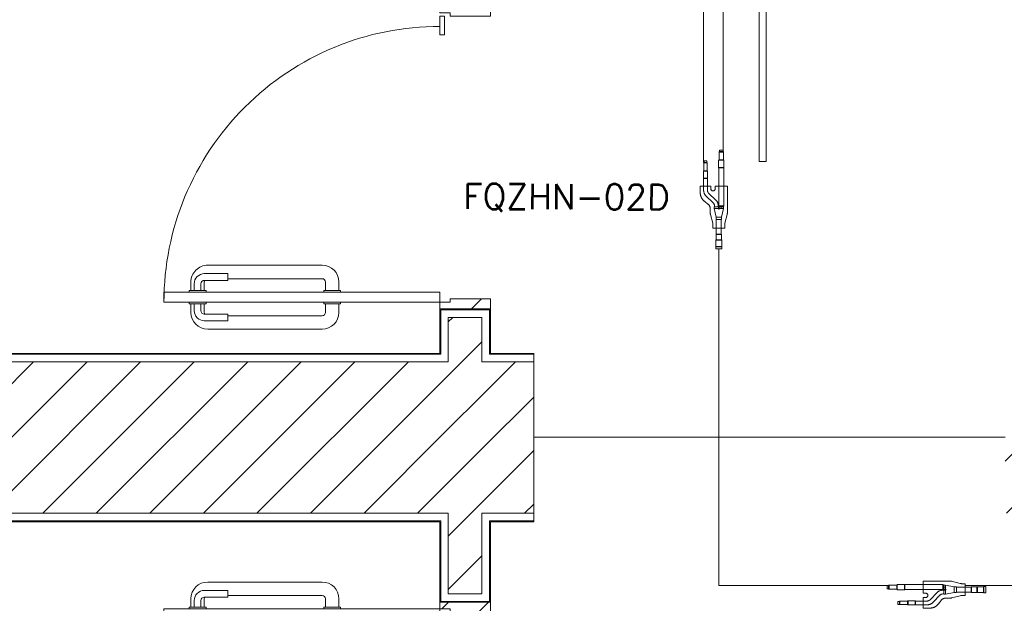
# Model space of a CAD drawing. Header units: metres. Extents: x 1.7 to 42.3, y -72.9 to -47.6.
# Tile 42 of 216: x 8.4 to 11.3, y -68.6 to -66.9. Entities that reach past the tile are written whole.
import ezdxf

# ---------------------------------------------------------------- set-up
doc = ezdxf.new("R2010")
doc.units = ezdxf.units.M
doc.linetypes.add('IMPORT-DASHDOT', pattern=[25.4, 12.7, -6.35, 0, -6.35])
for name, color, linetype, lineweight, true_color in [('2PAV - FRIG_dwg', 7, 'Continuous', 18, 0x767676), ('HVAC-RFNT', 30, 'Continuous', 18, 0xff7f00), ('TUB_FRIGO', 30, 'Continuous', 18, 0xff7f00)]:
    doc.layers.add(name, color=color, linetype=linetype, lineweight=lineweight, true_color=true_color)
for name, color, linetype, lineweight in [('A-DOOR', 7, 'Continuous', 18), ('A-FLOR', 7, 'Continuous', 18), ('A-GENM', 7, 'Continuous', 18), ('A-WALL', 7, 'Continuous', 18), ('A-WALL-PATT', 7, 'Continuous', 18)]:
    doc.layers.add(name, color=color, linetype=linetype, lineweight=lineweight)
doc.styles.add('RomanS', font='romans__.ttf', dxfattribs={"height": 0.075})
pattern_1 = [(50, (21.555, -62.9), (0.546555, -0.047815), [0.05715, -0.62865]), (355, (21.555, -62.9), (-0.105728, 0.573166), [0.04572, -0.50292]), (100.451, (21.601, -62.904), (0.440828, 0.525349), [0.04857, -0.53427]), (46.184, (21.555, -62.748), (0.813237, -0.12613), [0.08573, -0.94298]), (96.636, (21.623, -62.758), (0.712212, 0.742287), [0.07286, -0.80141]), (351.184, (21.555, -62.748), (0.712217, 0.742274), [0.06858, -0.75438]), (21, (21.631, -62.786), (0.454846, -0.306795), [0.05715, -0.62865]), (326, (21.631, -62.786), (0.185405, 0.55256), [0.04572, -0.50292]), (71.451, (21.669, -62.811), (0.640251, 0.245763), [0.04857, -0.53427]), (37.5, (21.555, -62.9), (0.009261, 0.2536672), [0.02515, -0.47168, 0.02515, -0.48539, -0.50482]), (37.5, (21.555, -62.9), (0.009261, 0.2536672), [-1.007, 0.02515, -0.47968]), (7.5, (21.555, -62.9), (0.200456, 0.300546), [0.02515, -0.26594, 0.02515, -0.46025, -0.1924]), (7.5, (21.555, -62.9), (0.200456, 0.300546), [-0.77648, 0.02515, -0.16726]), (327.5, (21.385, -62.9), (0.4067682, -0.0171882), [0.02515, -0.16535, 0.02515, -0.56921, -0.78867]), (327.5, (21.385, -62.9), (0.4067682, -0.0171882), [-0.78486, 0.02515, -0.76352]), (317.5, (21.309, -62.9), (0.444383, 0.0762794), [0.02515, -0.2225, 0.02515, -0.36957, -0.56007]), (317.5, (21.309, -62.9), (0.444383, 0.0762794), [-0.64237, 0.02515, -0.53492])]
pattern_2 = [(45, (21.555, -62.9), (-0.0795495, 0.0795495), [])]

# ---------------------------------------------------------------- blocks, each defined once
blk = doc.blocks.new('porta de vidro sala de aula - SALAS DE AULAS E LABORATÓRIOS-V42-2PAV - FRIGORÍFICA')
at = {"layer": 'A-DOOR', "true_color": 0xbababa}
h = blk.add_hatch(dxfattribs=at)
h.set_pattern_fill('FP_28', color=9, style=0, pattern_type=2)
h.set_pattern_definition([(135, (-6.172, 11.839), (-0.33676, -0.33676), []), (135, (-6.172, 11.958), (-0.67352, 6e-17), []), (135, (-6.172, 11.72), (-0.67352, 6e-17), [])])
h.paths.add_polyline_path([(0.45, 0.075), (0.42, 0.075), (0.42, -0.045), (0.43, -0.045), (0.43, -0.075), (0.45, -0.075), (0.45, -0.0209)])
h.paths.add_polyline_path([(-0.42, -0.045), (-0.42, 0.075), (-0.45, 0.075), (-0.45, -0.075), (-0.43, -0.075), (-0.43, -0.045)])
at = {"layer": 'A-DOOR', "color": 253, "true_color": 0xaaaaaa}
for p, q in [((-0.42, 0.075), (-0.45, 0.075)), ((-0.45, 0.075), (-0.45, -0.075)), ((-0.42, -0.045), (-0.42, 0.075)), ((0.45, 0.075), (0.42, 0.075)), ((0.42, 0.075), (0.42, -0.045)), ((0.45, -0.075), (0.45, 0.075)), ((-0.43, -0.075), (-0.43, -0.045)), ((-0.43, -0.045), (-0.42, -0.045)), ((0.42, -0.045), (0.43, -0.045)), ((0.43, -0.045), (0.43, -0.075)), ((-0.45, -0.075), (-0.43, -0.075)), ((-0.43, -0.075), (-0.4, -0.075)), ((-0.43, -0.895), (-0.43, -0.075)), ((-0.4, -0.075), (-0.4, -0.895)), ((0.365, -0.0615), (0.42, -0.0615)), ((0.365, -0.075), (0.365, -0.0615)), ((0.42, -0.075), (0.365, -0.075)), ((0.42, -0.075), (0.42, -0.0615)), ((0.43, -0.075), (0.45, -0.075)), ((-0.46, -0.375), (-0.435, -0.375)), ((-0.435, -0.37), (-0.43, -0.37)), ((-0.435, -0.42), (-0.435, -0.37)), ((-0.395, -0.37), (-0.4, -0.37)), ((-0.395, -0.42), (-0.395, -0.37)), ((-0.37, -0.375), (-0.395, -0.375)), ((-0.51, -0.765), (-0.51, -0.425)), ((-0.47, -0.425), (-0.47, -0.705)), ((-0.435, -0.415), (-0.46, -0.415)), ((-0.43, -0.42), (-0.435, -0.42)), ((-0.4, -0.42), (-0.395, -0.42)), ((-0.395, -0.415), (-0.37, -0.415)), ((-0.36, -0.425), (-0.36, -0.705)), ((-0.32, -0.765), (-0.32, -0.425)), ((-0.485, -0.705), (-0.485, -0.775)), ((-0.465, -0.705), (-0.485, -0.705)), ((-0.465, -0.775), (-0.465, -0.705)), ((-0.365, -0.775), (-0.365, -0.705)), ((-0.365, -0.705), (-0.345, -0.705)), ((-0.345, -0.705), (-0.345, -0.775)), ((-0.46, -0.775), (-0.435, -0.775)), ((-0.435, -0.785), (-0.455, -0.785)), ((-0.435, -0.77), (-0.43, -0.77)), ((-0.435, -0.82), (-0.435, -0.77)), ((-0.395, -0.77), (-0.4, -0.77)), ((-0.395, -0.82), (-0.395, -0.77)), ((-0.37, -0.775), (-0.395, -0.775)), ((-0.395, -0.785), (-0.375, -0.785)), ((-0.435, -0.815), (-0.46, -0.815)), ((-0.455, -0.805), (-0.435, -0.805)), ((-0.375, -0.805), (-0.395, -0.805)), ((-0.395, -0.815), (-0.37, -0.815)), ((-0.43, -0.82), (-0.435, -0.82)), ((-0.4, -0.82), (-0.395, -0.82)), ((-0.4, -0.895), (-0.43, -0.895))]:
    blk.add_line(p, q, dxfattribs=at)
for centre, radius, start, end in [((-0.43, -0.075), 0.82, 270, 0), ((-0.46, -0.425), 0.05, 90, 180), ((-0.37, -0.425), 0.05, 0, 90), ((-0.46, -0.425), 0.01, 90, 180), ((-0.37, -0.425), 0.01, 0, 90), ((-0.46, -0.765), 0.05, 180, 270), ((-0.455, -0.775), 0.03, 180, 270), ((-0.46, -0.765), 0.01, 240, 270), ((-0.455, -0.775), 0.01, 180, 270), ((-0.375, -0.775), 0.01, 270, 0), ((-0.375, -0.775), 0.03, 270, 360), ((-0.37, -0.765), 0.05, 270, 0), ((-0.37, -0.765), 0.01, 270, 300)]:
    blk.add_arc(centre, radius, start, end, dxfattribs=at)
blk = doc.blocks.new('porta de vidro sala de aula - SALAS DE AULAS E LABORATÓRIOS-V43-2PAV - FRIGORÍFICA')
at = {"layer": 'A-DOOR', "true_color": 0xbababa}
h = blk.add_hatch(dxfattribs=at)
h.set_pattern_fill('FP_29', color=9, style=0, pattern_type=2)
h.set_pattern_definition([(315, (4.4, -11.839), (0.33676, 0.33676), []), (315, (4.4, -11.958), (0.67352, 0), []), (315, (4.4, -11.72), (0.67352, 0), [])])
h.paths.add_polyline_path([(-0.45, -0.075), (-0.42, -0.075), (-0.42, 0.045), (-0.43, 0.045), (-0.43, 0.075), (-0.45, 0.075), (-0.45, 0.0209)])
h.paths.add_polyline_path([(0.42, 0.045), (0.42, -0.075), (0.45, -0.075), (0.45, 0.075), (0.43, 0.075), (0.43, 0.045)])
at = {"layer": 'A-DOOR', "color": 253, "true_color": 0xaaaaaa}
for p, q in [((-0.43, 0.895), (-0.43, 0.075)), ((-0.4, 0.895), (-0.43, 0.895)), ((-0.4, 0.075), (-0.4, 0.895)), ((-0.435, 0.82), (-0.435, 0.77)), ((-0.43, 0.82), (-0.435, 0.82)), ((-0.4, 0.82), (-0.395, 0.82)), ((-0.395, 0.82), (-0.395, 0.77)), ((-0.435, 0.815), (-0.46, 0.815)), ((-0.455, 0.805), (-0.435, 0.805)), ((-0.395, 0.815), (-0.37, 0.815)), ((-0.375, 0.805), (-0.395, 0.805)), ((-0.51, 0.765), (-0.51, 0.425)), ((-0.485, 0.705), (-0.485, 0.775)), ((-0.465, 0.775), (-0.465, 0.705)), ((-0.46, 0.775), (-0.435, 0.775)), ((-0.435, 0.785), (-0.455, 0.785)), ((-0.435, 0.77), (-0.43, 0.77)), ((-0.395, 0.77), (-0.4, 0.77)), ((-0.395, 0.785), (-0.375, 0.785)), ((-0.37, 0.775), (-0.395, 0.775)), ((-0.365, 0.775), (-0.365, 0.705)), ((-0.345, 0.705), (-0.345, 0.775)), ((-0.32, 0.765), (-0.32, 0.425)), ((-0.465, 0.705), (-0.485, 0.705)), ((-0.47, 0.425), (-0.47, 0.705)), ((-0.365, 0.705), (-0.345, 0.705)), ((-0.36, 0.425), (-0.36, 0.705)), ((-0.435, 0.415), (-0.46, 0.415)), ((-0.435, 0.42), (-0.435, 0.37)), ((-0.43, 0.42), (-0.435, 0.42)), ((-0.4, 0.42), (-0.395, 0.42)), ((-0.395, 0.42), (-0.395, 0.37)), ((-0.395, 0.415), (-0.37, 0.415)), ((-0.46, 0.375), (-0.435, 0.375)), ((-0.435, 0.37), (-0.43, 0.37)), ((-0.395, 0.37), (-0.4, 0.37)), ((-0.37, 0.375), (-0.395, 0.375)), ((-0.45, 0.075), (-0.43, 0.075)), ((-0.45, -0.075), (-0.45, 0.075)), ((-0.43, 0.075), (-0.43, 0.045)), ((-0.43, 0.075), (-0.4, 0.075)), ((0.365, 0.075), (0.42, 0.075)), ((0.365, 0.0615), (0.365, 0.075)), ((0.42, 0.0615), (0.365, 0.0615)), ((0.42, 0.0615), (0.42, 0.075)), ((0.43, 0.075), (0.45, 0.075)), ((0.43, 0.045), (0.43, 0.075)), ((0.45, 0.075), (0.45, -0.075)), ((-0.43, 0.045), (-0.42, 0.045)), ((-0.42, 0.045), (-0.42, -0.075)), ((0.42, -0.075), (0.42, 0.045)), ((0.42, 0.045), (0.43, 0.045)), ((-0.42, -0.075), (-0.45, -0.075)), ((0.45, -0.075), (0.42, -0.075))]:
    blk.add_line(p, q, dxfattribs=at)
for centre, radius, start, end in [((-0.43, 0.075), 0.82, 360, 90), ((-0.46, 0.765), 0.05, 90, 180), ((-0.455, 0.775), 0.03, 90, 180), ((-0.375, 0.775), 0.03, 0, 90), ((-0.37, 0.765), 0.05, 360, 90), ((-0.455, 0.775), 0.01, 90, 180), ((-0.46, 0.765), 0.01, 90, 120), ((-0.375, 0.775), 0.01, 0, 90), ((-0.37, 0.765), 0.01, 60, 90), ((-0.46, 0.425), 0.05, 180, 270), ((-0.46, 0.425), 0.01, 180, 270), ((-0.37, 0.425), 0.01, 270, 360), ((-0.37, 0.425), 0.05, 270, 360)]:
    blk.add_arc(centre, radius, start, end, dxfattribs=at)
blk = doc.blocks.new('Led_Stripe_11805 - Led_Stripe_11805-7511531-2PAV - FRIGORÍFICA')
at = {"layer": 'A-GENM', "color": 253, "true_color": 0xaaaaaa}
for p, q in [((-1.5, -0.01), (-1.5, 0.01)), ((-1.5, 0.01), (1.5, 0.01)), ((1.5, 0.01), (1.5, -0.01)), ((1.5, -0.01), (-1.5, -0.01))]:
    blk.add_line(p, q, dxfattribs=at)
blk = doc.blocks.new('4 GRE - ESCOLA DE CINEMA E AUDIOVISUAL CINE REX R07_rvt-1-2PAV - FRIGORÍFICA')
at = {"layer": 'A-WALL-PATT', "true_color": 0xd4d4d4}
h = blk.add_hatch(dxfattribs=at)
h.set_pattern_fill('FP_2', color=254, style=0, pattern_type=2)
h.set_pattern_definition(pattern_2)
h.paths.add_polyline_path([(9.6657, -71.5665), (9.7657, -71.5665), (9.7657, -70.8719), (9.6657, -70.8719)])
h.paths.add_polyline_path([(9.6657, -69.6719), (9.7657, -69.6719), (9.7657, -69.5469), (9.6657, -69.5469), (9.6657, -69.5811)])
h.paths.add_polyline_path([(9.7157, -68.5969), (9.7657, -68.5969), (9.7657, -67.7754), (9.6657, -67.7754), (9.6657, -68.5969), (9.6948, -68.5969)])
h.paths.add_polyline_path([(9.7657, -66.8254), (9.7657, -65.5004), (9.6657, -65.5004), (9.6657, -66.8254), (9.7157, -66.8254)])
h.paths.add_polyline_path([(9.6657, -63.5004), (9.7657, -63.5004), (9.7657, -62.4404), (9.6657, -62.4404), (9.6657, -63.3568)])
h.paths.add_polyline_path([(9.6657, -60.4404), (9.7657, -60.4404), (9.7657, -59.7154), (9.6657, -59.7154), (9.6657, -60.0372)])
h.paths.add_polyline_path([(9.7657, -58.7654), (9.7657, -58.4254), (9.6657, -58.4254), (9.6657, -58.7654), (9.7157, -58.7654)])
h.paths.add_polyline_path([(9.6657, -57.4754), (9.7657, -57.4754), (9.7657, -57.1915), (9.6657, -57.1915)])
h.paths.add_polyline_path([(9.6657, -55.1915), (9.7657, -55.1915), (9.7657, -54.8165), (9.6657, -54.8165), (9.6657, -55.0578)])
h = blk.add_hatch(dxfattribs=at)
h.set_pattern_fill('FP_1', color=254, style=0, pattern_type=2)
h.set_pattern_definition(pattern_1)
h.paths.add_polyline_path([(9.6407, -71.5915), (9.6432, -71.5915), (9.6432, -70.8719), (9.6407, -70.8719)])
h.paths.add_polyline_path([(9.6407, -69.6719), (9.6432, -69.6719), (9.6432, -69.5244), (9.7157, -69.5244), (9.7157, -69.5219), (9.6407, -69.5219), (9.6407, -69.5811)])
h.paths.add_polyline_path([(9.6407, -68.6219), (9.7157, -68.6219), (9.7157, -68.6194), (9.6432, -68.6194), (9.6432, -68.3801), (9.6407, -68.3801), (9.6407, -68.3826)])
h.paths.add_polyline_path([(9.6407, -67.8851), (9.6432, -67.8851), (9.6432, -67.7529), (9.7157, -67.7529), (9.7157, -67.7504), (9.6407, -67.7504), (9.6407, -67.8826)])
h.paths.add_polyline_path([(9.6707, -66.8504), (9.7157, -66.8504), (9.7157, -66.8479), (9.6432, -66.8479), (9.6432, -65.8479), (9.6407, -65.8479), (9.6407, -66.8504)])
h.paths.add_polyline_path([(9.6407, -65.7529), (9.6432, -65.7529), (9.6432, -65.5004), (9.6407, -65.5004), (9.6407, -65.7504)])
h.paths.add_polyline_path([(9.6432, -63.5004), (9.6432, -62.4404), (9.6407, -62.4404), (9.6407, -63.5004)])
h.paths.add_polyline_path([(9.6432, -60.4404), (9.6432, -59.6929), (9.7157, -59.6929), (9.7157, -59.6904), (9.6407, -59.6904), (9.6407, -60.4404)])
h.paths.add_polyline_path([(9.6407, -58.7904), (9.7157, -58.7904), (9.7157, -58.7879), (9.6432, -58.7879), (9.6432, -58.7229), (9.6407, -58.7229), (9.6407, -58.7254)])
h.paths.add_polyline_path([(9.6432, -58.5779), (9.6432, -58.4029), (9.7157, -58.4029), (9.7157, -58.4004), (9.6407, -58.4004), (9.6407, -58.5779)])
h.paths.add_polyline_path([(9.7157, -57.5004), (9.7157, -57.4979), (9.6432, -57.4979), (9.6432, -57.1915), (9.6407, -57.1915), (9.6407, -57.5004), (9.6948, -57.5004)])
h.paths.add_polyline_path([(9.6407, -55.1915), (9.6432, -55.1915), (9.6432, -54.8415), (9.6407, -54.8415), (9.6407, -55.0578)])
h = blk.add_hatch(dxfattribs=at)
h.set_pattern_fill('FP_1', color=254, style=0, pattern_type=2)
h.set_pattern_definition(pattern_1)
h.paths.add_polyline_path([(9.6948, -71.5915), (9.7907, -71.5915), (9.7907, -70.8719), (9.7882, -70.8719), (9.7882, -71.589), (9.6432, -71.589), (9.6432, -71.5915)])
h.paths.add_polyline_path([(9.7907, -69.6719), (9.7907, -69.5219), (9.7157, -69.5219), (9.7157, -69.5244), (9.7882, -69.5244), (9.7882, -69.6719)])
h.paths.add_polyline_path([(9.7907, -68.6219), (9.7907, -68.3801), (9.7882, -68.3801), (9.7882, -68.6194), (9.7157, -68.6194), (9.7157, -68.6219)])
h.paths.add_polyline_path([(9.7882, -67.8851), (9.7907, -67.8851), (9.7907, -67.7504), (9.7157, -67.7504), (9.7157, -67.7529), (9.7882, -67.7529)])
h.paths.add_polyline_path([(9.7157, -66.8504), (9.7907, -66.8504), (9.7907, -65.5004), (9.7882, -65.5004), (9.7882, -66.8479), (9.7157, -66.8479)])
h.paths.add_polyline_path([(9.7882, -63.5004), (9.7907, -63.5004), (9.7907, -62.4404), (9.7882, -62.4404), (9.7882, -63.3568)])
h.paths.add_polyline_path([(9.7907, -60.4404), (9.7907, -59.6904), (9.7157, -59.6904), (9.7157, -59.6929), (9.7882, -59.6929), (9.7882, -60.4404)])
h.paths.add_polyline_path([(9.7157, -58.7904), (9.7907, -58.7904), (9.7907, -58.4004), (9.7157, -58.4004), (9.7157, -58.4029), (9.7882, -58.4029), (9.7882, -58.7879), (9.7157, -58.7879)])
h.paths.add_polyline_path([(9.7907, -57.5004), (9.7907, -57.1915), (9.7882, -57.1915), (9.7882, -57.4979), (9.7157, -57.4979), (9.7157, -57.5004)])
h.paths.add_polyline_path([(9.7907, -55.1915), (9.7907, -54.8415), (9.7882, -54.8415), (9.7882, -55.1915)])
h = blk.add_hatch(dxfattribs=at)
h.set_pattern_fill('FP_1', color=254, style=0, pattern_type=2)
h.set_pattern_definition(pattern_1)
h.paths.add_polyline_path([(9.0426, -67.8851), (9.6407, -67.8851), (9.6407, -67.8826), (5.5187, -67.8826), (5.5187, -67.8851), (8.3904, -67.8851)])
h.paths.add_polyline_path([(9.9198, -67.8851), (9.9198, -67.8826), (9.7907, -67.8826), (9.7907, -67.8851)])
h = blk.add_hatch(dxfattribs=at)
h.set_pattern_fill('FP_2', color=254, style=0, pattern_type=2)
h.set_pattern_definition(pattern_2)
h.paths.add_polyline_path([(5.5187, -68.3576), (9.6657, -68.3576), (9.6657, -67.9076), (5.5187, -67.9076)])
h.paths.add_polyline_path([(11.3198, -68.3576), (11.434, -68.3576), (11.434, -67.9076), (11.409, -67.9076), (11.409, -68.1319), (11.3198, -68.1319), (11.3198, -68.3362)])
h.paths.add_polyline_path([(9.9198, -68.3576), (9.9198, -67.9076), (9.7657, -67.9076), (9.7657, -68.3576), (9.7907, -68.3576)])
h = blk.add_hatch(dxfattribs=at)
h.set_pattern_fill('FP_1', color=254, style=0, pattern_type=2)
h.set_pattern_definition(pattern_1)
h.paths.add_polyline_path([(9.7907, -68.3826), (9.9198, -68.3826), (9.9198, -68.3801), (9.7907, -68.3801)])
h.paths.add_polyline_path([(5.7816, -68.3826), (9.6407, -68.3826), (9.6407, -68.3801), (5.5187, -68.3801), (5.5187, -68.3826)])
at = {"layer": 'A-FLOR', "color": 253, "true_color": 0xaaaaaa}
for p, q in [((11.3198, -68.1319), (9.9198, -68.1319)), ((9.9198, -68.1319), (11.3198, -68.1319))]:
    blk.add_line(p, q, dxfattribs=at)
at = {"layer": 'A-WALL', "color": 253, "true_color": 0xaaaaaa}
for p, q in [((9.6407, -67.7504), (9.6407, -67.8826)), ((9.6432, -67.7529), (9.6432, -67.8851)), ((9.7157, -67.7529), (9.6432, -67.7529)), ((9.7882, -67.7529), (9.7157, -67.7529)), ((9.7882, -67.8851), (9.7882, -67.7529)), ((9.7907, -67.8826), (9.7907, -67.7504)), ((9.6657, -67.7754), (9.6657, -67.9076)), ((9.7157, -67.7754), (9.6657, -67.7754)), ((9.7657, -67.7754), (9.7157, -67.7754)), ((9.7657, -67.9076), (9.7657, -67.7754)), ((9.6407, -67.8826), (5.5187, -67.8826)), ((5.5187, -67.8851), (9.6407, -67.8851)), ((9.6407, -67.8851), (9.6432, -67.8851)), ((9.6432, -67.8851), (9.6407, -67.8851)), ((9.7882, -67.8851), (9.7907, -67.8851)), ((9.7907, -67.8851), (9.7882, -67.8851)), ((9.9198, -67.8826), (9.7907, -67.8826)), ((9.7907, -67.8851), (9.9198, -67.8851)), ((9.9198, -68.3826), (9.9198, -67.8826)), ((5.5187, -67.9076), (9.6407, -67.9076)), ((9.6407, -67.9076), (9.6432, -67.9076)), ((9.6432, -67.9076), (9.6657, -67.9076)), ((9.6657, -67.9076), (9.6432, -67.9076)), ((9.7657, -67.9076), (9.7882, -67.9076)), ((9.7882, -67.9076), (9.7657, -67.9076)), ((9.7882, -67.9076), (9.7907, -67.9076)), ((9.7907, -67.9076), (9.9198, -67.9076)), ((5.5187, -68.3576), (9.6407, -68.3576)), ((9.6407, -68.3576), (9.6432, -68.3576)), ((9.6657, -68.3576), (9.6432, -68.3576)), ((9.6432, -68.3576), (9.6657, -68.3576)), ((9.6657, -68.3576), (9.6657, -68.5969)), ((9.7657, -68.5969), (9.7657, -68.3576)), ((9.7882, -68.3576), (9.7657, -68.3576)), ((9.7657, -68.3576), (9.7882, -68.3576)), ((9.7882, -68.3576), (9.7907, -68.3576)), ((9.7907, -68.3576), (9.9198, -68.3576)), ((5.5187, -68.3801), (9.6407, -68.3801)), ((5.5187, -68.3826), (9.6407, -68.3826)), ((9.6432, -68.3801), (9.6407, -68.3801)), ((9.6407, -68.3801), (9.6432, -68.3801)), ((9.6407, -68.3826), (9.6407, -68.6219)), ((9.6432, -68.3801), (9.6432, -68.6194)), ((9.7882, -68.6194), (9.7882, -68.3801)), ((9.7907, -68.3801), (9.7882, -68.3801)), ((9.7882, -68.3801), (9.7907, -68.3801)), ((9.7907, -68.3801), (9.9198, -68.3801)), ((9.7907, -68.6219), (9.7907, -68.3826)), ((9.7907, -68.3826), (9.9198, -68.3826)), ((9.6657, -68.5969), (9.7157, -68.5969)), ((9.7157, -68.5969), (9.7657, -68.5969)), ((9.6432, -68.6194), (9.7157, -68.6194)), ((9.7157, -68.6194), (9.7882, -68.6194))]:
    blk.add_line(p, q, dxfattribs=at)
at = {"layer": 'A-DOOR', "color": 253, "lineweight": 18, "true_color": 0xaaaaaa}
for name, p, rotation in [('porta de vidro sala de aula - SALAS DE AULAS E LABORATÓRIOS-V43-2PAV - FRIGORÍFICA', (9.7157, -67.3004), 89.99999999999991), ('porta de vidro sala de aula - SALAS DE AULAS E LABORATÓRIOS-V42-2PAV - FRIGORÍFICA', (9.7157, -69.0719), 269.9999999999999)]:
    blk.add_blockref(name, p, dxfattribs=dict(at, rotation=rotation))
at = {"layer": 'A-GENM', "color": 253, "lineweight": 18, "true_color": 0xaaaaaa, "extrusion": (0, 0, -1), "rotation": 269.9999999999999}
blk.add_blockref('Led_Stripe_11805 - Led_Stripe_11805-7511531-2PAV - FRIGORÍFICA', (-10.5998, -65.8126), dxfattribs=at)
blk = doc.blocks.new('2PAV - FRIG_dwg_A$C6C196F98-1155283-2PAV - FRIGORÍFICA')
at = {"layer": 'HVAC-RFNT'}
for p, q in [((-0.4352, 0.0756), (-0.4352, 0.0585)), ((-0.3936, 0.0566), (-0.3936, 0.0775)), ((-0.358, 0.0566), (-0.358, 0.0775)), ((-0.4485, 0.0013), (-0.4485, -0.0259)), ((-0.4125, -0.0259), (-0.4125, 0.0013)), ((-0.2136, 0.0218), (-0.2186, 0.0218)), ((-0.2178, -0.0252), (-0.2178, 0.0002)), ((-0.2038, 0.0028), (-0.2038, 0.0218)), ((-0.161, 0.0127), (-0.161, -0.0127)), ((-0.0735, -0.0134), (-0.0735, 0.0138)), ((-0.0436, -0.0146), (-0.0436, 0.0146)), ((-0.0106, -0.0157), (-0.0106, 0.0157)), ((-0.4902, -0.0017), (-0.4902, -0.0229)), ((-0.2155, -0.0218), (-0.2155, -0.0028)), ((-0.2136, -0.0017), (-0.2038, -0.0017)), ((-0.0754, -0.0127), (-0.1492, -0.0127))]:
    blk.add_line(p, q, dxfattribs=at)
at = {"layer": 'HVAC-RFNT', "color": 251, "true_color": 0x656565}
blk.add_line((-0.3167, -0.0434), (-0.1811, -0.0434), dxfattribs=at)
at = {"layer": 'HVAC-RFNT', "linetype": 'IMPORT-DASHDOT'}
blk.add_line((-0.2136, -0.0123), (-0.2038, -0.0123), dxfattribs=at)
at = {"layer": 'HVAC-RFNT', "flags": 128}
for points in [[(-0.4375, 0.0597), (-0.4455, 0.0597), (-0.4455, 0.0748), (-0.4375, 0.0748)], [(-0.3959, 0.0756), (-0.4364, 0.0756), (-0.4375, 0.0748), (-0.4375, 0.0597), (-0.4364, 0.0585), (-0.3959, 0.0585), (-0.3959, 0.0756), (-0.3947, 0.0775), (-0.3568, 0.0775), (-0.3561, 0.0767)], [(-0.2136, 0.0028), (-0.2186, 0.0028), (-0.2208, 0.0028), (-0.2227, 0.0032), (-0.2246, 0.0036), (-0.2269, 0.004), (-0.2288, 0.0044), (-0.2307, 0.0047), (-0.2326, 0.0055), (-0.2345, 0.0063), (-0.236, 0.007), (-0.2379, 0.0081), (-0.2398, 0.0089), (-0.2413, 0.01), (-0.2428, 0.0112), (-0.2447, 0.0127), (-0.2458, 0.0138), (-0.2474, 0.0153), (-0.2815, 0.0513), (-0.283, 0.0525), (-0.2845, 0.054), (-0.2864, 0.0551), (-0.2883, 0.0559), (-0.2902, 0.0566), (-0.2921, 0.0574), (-0.2943, 0.0574), (-0.2962, 0.0578), (-0.3561, 0.0578), (-0.3568, 0.0566), (-0.3947, 0.0566), (-0.3959, 0.0585)], [(-0.3561, 0.0578), (-0.3561, 0.0767), (-0.2962, 0.0767), (-0.2943, 0.0767), (-0.2921, 0.0763), (-0.2902, 0.0763), (-0.2883, 0.076), (-0.2864, 0.0752), (-0.2845, 0.0748), (-0.2826, 0.0741), (-0.2807, 0.0733), (-0.2788, 0.0725), (-0.2769, 0.0718), (-0.2754, 0.0706), (-0.2735, 0.0695), (-0.272, 0.0684), (-0.2705, 0.0669), (-0.269, 0.0657), (-0.2674, 0.0642), (-0.2337, 0.0286), (-0.2322, 0.0271), (-0.2303, 0.0256), (-0.2288, 0.0244), (-0.2269, 0.0237), (-0.225, 0.0229), (-0.2227, 0.0225), (-0.2208, 0.0222), (-0.2186, 0.0218)], [(-0.2136, -0.0028), (-0.2155, -0.0028), (-0.2167, 0.0002), (-0.4106, 0.0002), (-0.4118, 0.0013), (-0.4493, 0.0013), (-0.4504, -0.0017)], [(-0.2136, -0.0218), (-0.2155, -0.0218), (-0.2167, -0.0252), (-0.4106, -0.0252), (-0.4106, 0.0002)], [(-0.2038, 0.0021), (-0.2023, 0.0013), (-0.2019, 0.0002), (-0.2023, -0.0013), (-0.2038, -0.0017), (-0.2038, -0.0229), (-0.161, -0.0138), (-0.161, 0.0138), (-0.2038, 0.0229), (-0.2136, 0.0229), (-0.2136, -0.0229), (-0.2038, -0.0229)], [(-0.2136, 0.0021), (-0.2038, 0.0021), (-0.2038, 0.0229)], [(-0.161, -0.0138), (-0.1492, -0.0138), (-0.1492, 0.0138), (-0.161, 0.0138)], [(-0.1492, 0.0127), (-0.0754, 0.0127), (-0.0746, 0.0138), (-0.0455, 0.0138)], [(-0.0455, -0.0134), (-0.0455, 0.0138), (-0.0447, 0.0146), (-0.0129, 0.0146), (-0.0129, -0.0146), (-0.0447, -0.0146), (-0.0455, -0.0134), (-0.0746, -0.0134), (-0.0754, -0.0127), (-0.0754, 0.0127)], [(-0.0129, 0.0146), (-0.0117, 0.0157), (0, 0.0157), (0, -0.0157), (-0.0117, -0.0157), (-0.0129, -0.0146)], [(-0.4921, -0.0214), (-0.4921, -0.0036), (-0.5, -0.0036), (-0.5, -0.0214), (-0.4921, -0.0214), (-0.4913, -0.0229), (-0.4504, -0.0229), (-0.4493, -0.0259), (-0.4118, -0.0259), (-0.4106, -0.0252)], [(-0.4504, -0.0229), (-0.4504, -0.0017), (-0.4913, -0.0017), (-0.4921, -0.0036)]]:
    blk.add_lwpolyline(points, dxfattribs=at)
at = {"layer": 'HVAC-RFNT', "color": 251, "linetype": 'IMPORT-DASHDOT', "true_color": 0x656565, "flags": 128}
for points in [[(-0.1811, -0.0434), (-0.1792, -0.043), (-0.1773, -0.043), (-0.1758, -0.0426), (-0.1739, -0.0422), (-0.1296, -0.0309), (-0.1277, -0.0305), (-0.1258, -0.0301), (-0.1239, -0.0297), (-0.122, -0.0297), (-0.1057, -0.0297), (-0.1057, 0.0297), (-0.122, 0.0297), (-0.1239, 0.0297), (-0.1258, 0.0301), (-0.1277, 0.0305), (-0.1296, 0.0309), (-0.1739, 0.0422), (-0.1758, 0.0426), (-0.1773, 0.043), (-0.1792, 0.0434), (-0.1811, 0.0434), (-0.2038, 0.0434), (-0.2053, 0.0434), (-0.2072, 0.0434), (-0.2087, 0.0438), (-0.2106, 0.0441), (-0.2121, 0.0445), (-0.2136, 0.0449), (-0.2155, 0.0456), (-0.2171, 0.0464), (-0.2186, 0.0472), (-0.2201, 0.0483), (-0.2212, 0.0491), (-0.2227, 0.0502), (-0.2239, 0.0513), (-0.225, 0.0525), (-0.2265, 0.054), (-0.2273, 0.0551), (-0.2398, 0.0714), (-0.2409, 0.0729), (-0.2417, 0.0741), (-0.2428, 0.0752), (-0.244, 0.0763), (-0.2451, 0.0775), (-0.2462, 0.079), (-0.2477, 0.0797), (-0.2489, 0.0809), (-0.25, 0.082), (-0.2515, 0.0831), (-0.2527, 0.0839), (-0.2542, 0.0847), (-0.2553, 0.0858), (-0.2568, 0.0866), (-0.2583, 0.0873), (-0.2599, 0.0881), (-0.261, 0.0888), (-0.2625, 0.0896), (-0.264, 0.09), (-0.2655, 0.0907), (-0.2671, 0.0911), (-0.2686, 0.0915), (-0.2705, 0.0922), (-0.272, 0.0926), (-0.2735, 0.093), (-0.275, 0.093), (-0.2769, 0.0934), (-0.2784, 0.0938), (-0.2799, 0.0938), (-0.2818, 0.0938), (-0.2833, 0.0941), (-0.2849, 0.0941), (-0.3167, 0.0941), (-0.3167, 0.0403)], [(-0.3167, 0.0403), (-0.3046, 0.0403), (-0.3034, 0.0403), (-0.3027, 0.04), (-0.3004, 0.0396), (-0.2985, 0.0384), (-0.297, 0.0369), (-0.2955, 0.0354), (-0.2947, 0.0335), (-0.294, 0.0316), (-0.294, 0.0305), (-0.294, 0.0294), (-0.294, 0.0282), (-0.294, 0.0271), (-0.2947, 0.0252), (-0.2955, 0.0233), (-0.297, 0.0218), (-0.2985, 0.0203), (-0.3004, 0.0191), (-0.3027, 0.0188), (-0.3034, 0.0184), (-0.3046, 0.0184), (-0.3167, 0.0184), (-0.3167, -0.0434)]]:
    blk.add_lwpolyline(points, dxfattribs=at)
blk = doc.blocks.new('2PAV - FRIG_dwg-1115023-2PAV - FRIGORÍFICA')
at = {"layer": 'TUB_FRIGO'}
blk.add_line((-9.1, -5.672), (-10.3539, -5.672), dxfattribs=at)
at = {"layer": 'TUB_FRIGO', "flags": 128}
for points in [[(-13.5122, -3.5166), (-11.1307, -3.5166), (-11.1307, -4.4152)], [(-11.0731, -4.3781), (-11.0731, -3.8781), (-8.6359, -3.8781), (-8.6359, -5.0103)], [(-10.5856, -5.672), (-11.0856, -5.672), (-11.0856, -4.672)]]:
    blk.add_lwpolyline(points, dxfattribs=at)
at = {"extrusion": (0, 0, -1)}
for p, xscale, yscale, zscale, rotation in [((11.0856, -4.672), 0.5876005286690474, 0.5876005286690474, -0.5876005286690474, 270), ((10.2918, -5.6845), 0.5876005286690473, 0.5876005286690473, -0.5876005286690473, 180)]:
    blk.add_blockref('2PAV - FRIG_dwg_A$C6C196F98-1155283-2PAV - FRIGORÍFICA', p, dxfattribs=dict(at, xscale=xscale, yscale=yscale, zscale=zscale, rotation=rotation))
at = {"layer": 'TUB_FRIGO', "color": 7, "insert": (-11.5384, -4.4792), "char_height": 0.075, "width": 0.834708, "attachment_point": 2, "rotation": 359.7708, "line_spacing_factor": 0.983083, "style": 'RomanS'}
blk.add_mtext('FQZHN-02D', dxfattribs=at)

msp = doc.modelspace()

# ---------------------------------------------------------------- block references
at = {"lineweight": 5}
msp.add_blockref('4 GRE - ESCOLA DE CINEMA E AUDIOVISUAL CINE REX R07_rvt-1-2PAV - FRIGORÍFICA', (0, 0), dxfattribs=at)
at = {"layer": '2PAV - FRIG_dwg', "color": 7}
msp.add_blockref('2PAV - FRIG_dwg-1115023-2PAV - FRIGORÍFICA', (21.555, -62.9), dxfattribs=at)

doc.saveas('drawing.dxf')
